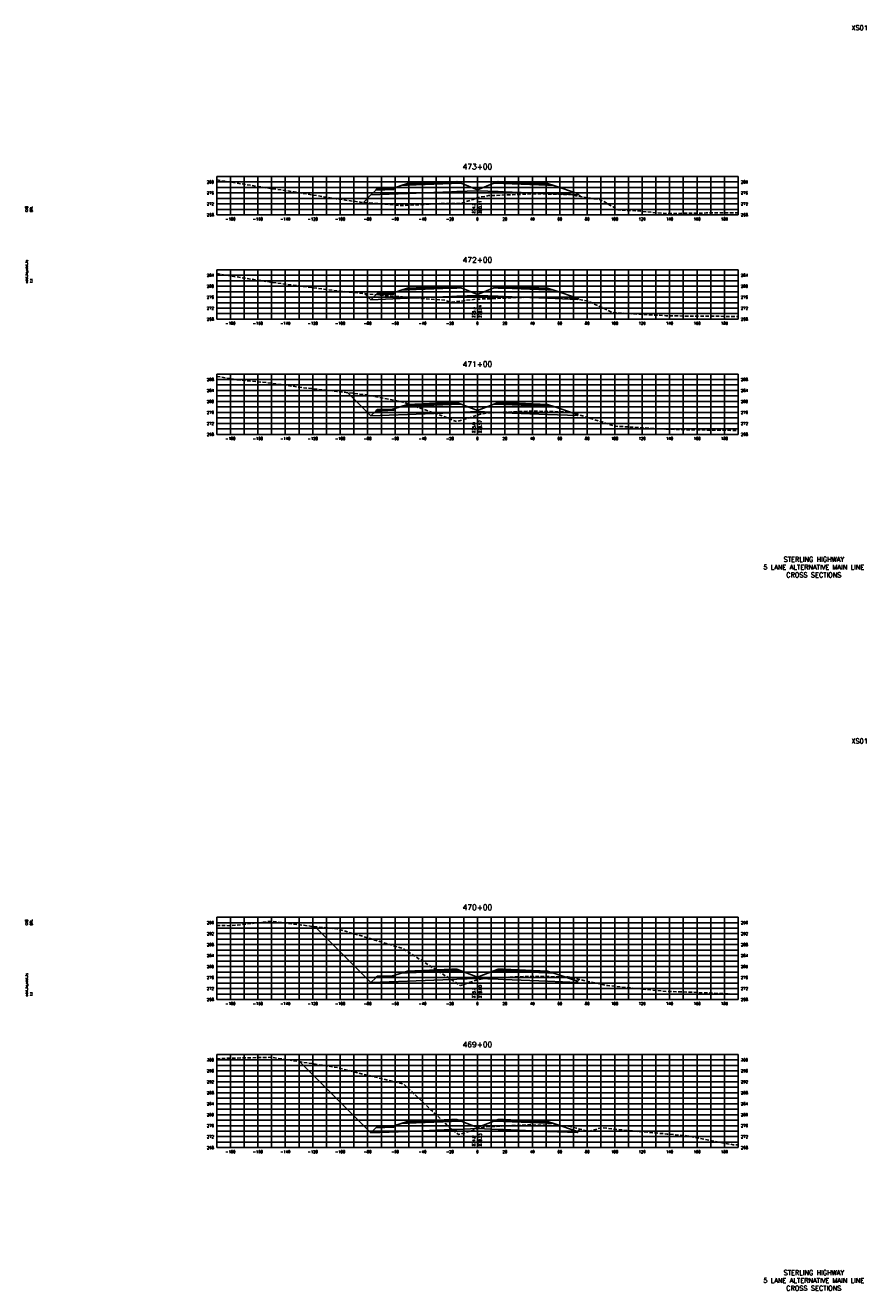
# Model space of a CAD drawing. Extents: x 37 to 10140, y -1968 to 9206.
# Tile 41 of 105: x 8067 to 8680, y 536 to 1458. Entities that reach past the tile are written whole.
import ezdxf
from ezdxf.enums import TextEntityAlignment as Align

# ---------------------------------------------------------------- set-up
doc = ezdxf.new("R2010")
doc.units = 0
doc.header["$LTSCALE"] = 20
doc.header["$MEASUREMENT"] = 0
doc.linetypes.add('HIDDEN_050%', pattern=[0.1875, 0.125, -0.0625])
for name, color, linetype in [('S-AT-TXT175', 6, 'Continuous'), ('S-AT-TXT80', 1, 'Continuous'), ('XDATUM', 3, 'Continuous'), ('XEG', 1, 'HIDDEN_050%'), ('XFG', 2, 'Continuous'), ('XGRID', 251, 'Continuous'), ('XGRIDT', 2, 'Continuous'), ('XREF-BORDER', 7, 'Continuous')]:
    doc.layers.add(name, color=color, linetype=linetype)
doc.styles.add('L100', font='simplex.shx', dxfattribs={"height": 2})
doc.styles.add('L175', font='ROMANSM.shx', dxfattribs={"height": 3.5})
doc.styles.add('L80', font='ROMANSM.shx', dxfattribs={"height": 1.6})

# ---------------------------------------------------------------- blocks, each defined once
blk = doc.blocks.new('03025_00_att1')
at = {"layer": 'S-AT-TXT175', "style": 'L175'}
for tag, p in [('NUM', (32.402, 20.822)), ('LINE1', (30.64, 1.444)), ('LINE2', (30.64, 1.161)), ('LINE3', (30.64, 0.877))]:
    blk.add_attdef(tag, text='', height=0.175, dxfattribs=at).set_placement(p, align=Align.CENTER)
at = {"layer": 'S-AT-TXT80', "style": 'L80'}
for tag, p in [('DESIGNED', (2.094, 14.201)), ('CHECKED', (2.265, 14.201)), ('DRAFTED', (2.436, 14.201)), ('PCTB', (2.094, 11.605)), ('PSCALE', (2.265, 11.605)), ('PVIEW', (2.436, 11.605))]:
    blk.add_attdef(tag, p, '', height=0.08, rotation=90, dxfattribs=at)

msp = doc.modelspace()

# ---------------------------------------------------------------- linework, layer by layer
at = {"layer": 'XDATUM', "flags": 128}
for points in [[(8312.97, 1329.1), (8318.41, 1334.54), (8345, 1335.6), (8377, 1336.88), (8381, 1337.04), (8396, 1337.64), (8411, 1337.04), (8415, 1336.88), (8447, 1335.6), (8469, 1334.72), (8469, 1335.61), (8471.28, 1333.33)], [(8314.04, 1262.57), (8318.41, 1258.2), (8345, 1259.26), (8377, 1260.54), (8381, 1260.7), (8396, 1261.3), (8411, 1260.7), (8415, 1260.54), (8447, 1259.26), (8469, 1258.38), (8469, 1259.27), (8469.82, 1258.45)], [(8301.47, 1190.4), (8318.41, 1173.46), (8345, 1174.52), (8377, 1175.8), (8381, 1175.96), (8396, 1176.56), (8411, 1175.96), (8415, 1175.8), (8447, 1174.52), (8469, 1173.64), (8469, 1174.53), (8469.03, 1174.55)], [(8277.61, 801.11), (8318.41, 760.31), (8345, 761.38), (8377, 762.66), (8381, 762.82), (8396, 763.42), (8411, 762.82), (8415, 762.66), (8447, 761.38), (8469, 760.5), (8469, 761.38), (8470.18, 762.56)], [(8266.54, 702.64), (8318.41, 650.77), (8345, 651.83), (8377, 653.11), (8381, 653.27), (8396, 653.87), (8411, 653.27), (8415, 653.11), (8447, 651.83), (8469, 650.95), (8469, 651.84), (8470.68, 653.52)]]:
    msp.add_lwpolyline(points, dxfattribs=at)
at = {"layer": 'XEG', "flags": 128}
for points in [[(8206, 1345.54), (8227.75, 1342.03), (8245.02, 1339.32), (8262.4, 1336.78), (8293.03, 1331.71), (8310.55, 1329.3), (8341.03, 1326.74), (8370.7, 1328.41), (8383.93, 1328.31), (8392.8, 1331.25), (8396, 1332.4), (8396.83, 1332.69), (8401.94, 1333.63), (8404.35, 1334.04), (8413.05, 1334.39), (8436.6, 1335.35), (8444.31, 1335.24), (8463.84, 1334.84), (8466.59, 1334.29), (8467.79, 1333.98), (8472.48, 1333.11), (8485.56, 1331.02), (8494.93, 1325.82), (8498.49, 1323.59), (8509.58, 1323.12), (8533.05, 1321), (8562.76, 1321.4), (8581.05, 1321.47), (8586, 1321.53)], [(8206, 1277.16), (8218.56, 1275.12), (8245.32, 1270.99), (8266.71, 1268.1), (8293.33, 1264.71), (8314.32, 1262.54), (8332.4, 1260.92), (8341.33, 1260.22), (8372.71, 1257.76), (8376.62, 1256.26), (8387.08, 1257.52), (8387.52, 1257.73), (8393.1, 1258.32), (8395.11, 1258.55), (8395.34, 1258.55), (8396, 1258.58), (8403.09, 1258.82), (8419.89, 1259.53), (8435.78, 1260.15), (8441.52, 1260), (8463.06, 1259.66), (8466.86, 1259.1), (8467.87, 1258.84), (8476.76, 1257.04), (8493.28, 1249.45), (8495.87, 1248.55), (8501.15, 1248.32), (8533.35, 1246.52), (8555.6, 1246.11), (8581.35, 1246.03), (8586, 1246.04)], [(8206, 1202.31), (8220.39, 1199.88), (8245.63, 1197.34), (8268.25, 1194.13), (8293.63, 1191.28), (8316.11, 1188.76), (8341.63, 1183.58), (8372.15, 1172.87), (8380.82, 1169.27), (8394.46, 1173.48), (8395.88, 1173.92), (8396, 1173.97), (8397.22, 1174.5), (8397.9, 1174.66), (8402.94, 1175.56), (8406.2, 1175.69), (8435.3, 1176.98), (8437.82, 1176.93), (8462.57, 1176.3), (8466.28, 1175.36), (8466.64, 1175.28), (8469.86, 1174.3), (8495.73, 1166.23), (8496.65, 1165.95), (8496.84, 1165.94), (8533.65, 1163.75), (8555.41, 1163.25), (8581.65, 1162.9), (8586, 1162.86)], [(8206, 802), (8216.71, 801.8), (8245.93, 805.06), (8275.32, 801.33), (8293.93, 799.52), (8323.47, 790.71), (8341.94, 785.03), (8379.88, 760.61), (8383.54, 758.1), (8394.23, 761.91), (8394.97, 762.17), (8395.27, 762.27), (8396, 762.4), (8402.27, 763.54), (8402.33, 763.56), (8402.75, 763.58), (8434.5, 764.87), (8435.34, 764.85), (8462.05, 764.46), (8468.06, 763), (8468.33, 762.95), (8469.08, 762.8), (8470.61, 762.47), (8490.7, 758.16), (8496.01, 757.64), (8533.95, 753.84), (8551.73, 753.35), (8581.96, 751.94), (8586, 751.83)], [(8206, 704.74), (8213.03, 705.14), (8246.23, 705.85), (8260.89, 703.52), (8294.23, 698.33), (8308.75, 694.51), (8342.24, 686.45), (8376.42, 653.99), (8382.28, 649.54), (8395.91, 653.67), (8396, 653.7), (8396.58, 653.87), (8397.56, 654.18), (8401.5, 655.02), (8402.03, 655.16), (8430.48, 656.47), (8433.95, 656.63), (8458.73, 655.96), (8461.35, 655.9), (8461.96, 655.79), (8468.19, 654.18), (8476.1, 652.08), (8477.31, 651.83), (8477.65, 651.99), (8486.25, 654.53), (8500.19, 652.99), (8534.25, 649.92), (8548.05, 648.7), (8582.26, 642.09), (8586, 641.95)]]:
    msp.add_lwpolyline(points, dxfattribs=at)
at = {"layer": 'XFG', "flags": 128}
for points in [[(8396, 1338.38), (8384.05, 1343.17), (8381, 1343.04), (8377, 1342.88), (8345, 1341.6), (8340.43, 1341.42), (8335, 1339.61), (8335, 1338.61), (8321.96, 1338.09), (8318.41, 1334.54), (8345, 1335.6), (8377, 1336.88), (8381, 1337.04), (8396, 1337.64), (8396, 1338.38)], [(8335, 1339.61), (8334, 1339.57), (8334, 1339.23), (8324, 1338.83), (8324, 1339.17), (8323, 1339.13), (8321.96, 1338.09), (8335, 1338.61), (8335, 1339.61)], [(8334, 1339.57), (8324, 1339.17), (8324, 1338.83), (8334, 1339.23), (8334, 1339.57)], [(8381, 1343.38), (8377, 1343.22), (8345, 1341.94), (8345, 1342.94), (8340.43, 1341.42), (8345, 1341.6), (8377, 1342.88), (8381, 1343.04), (8384.05, 1343.17), (8381, 1344.38), (8381, 1343.38)], [(8381, 1344.38), (8377, 1344.22), (8345, 1342.94), (8345, 1342.6), (8377, 1343.88), (8381, 1344.04), (8381, 1344.38)], [(8381, 1344.04), (8377, 1343.88), (8345, 1342.6), (8345, 1341.94), (8377, 1343.22), (8381, 1343.38), (8381, 1344.04)], [(8396, 1338.38), (8407.96, 1343.17), (8411, 1343.04), (8415, 1342.88), (8447, 1341.6), (8451.57, 1341.42), (8469, 1335.61), (8469, 1334.72), (8447, 1335.6), (8415, 1336.88), (8411, 1337.04), (8396, 1337.64)], [(8411, 1344.38), (8407.96, 1343.17), (8411, 1343.04), (8415, 1342.88), (8447, 1341.6), (8451.57, 1341.42), (8447, 1342.94), (8447, 1341.94), (8415, 1343.22), (8411, 1343.38), (8411, 1344.38)], [(8411, 1344.38), (8411, 1344.04), (8415, 1343.88), (8447, 1342.6), (8447, 1342.94), (8415, 1344.22), (8411, 1344.38)], [(8411, 1344.04), (8411, 1343.38), (8415, 1343.22), (8447, 1341.94), (8447, 1342.6), (8415, 1343.88), (8411, 1344.04)], [(8318.41, 1334.54), (8318.41, 1334.54), (8312.97, 1329.1)], [(8469, 1335.61), (8469, 1335.61), (8471.28, 1333.33)], [(8396, 1262.04), (8384.05, 1266.82), (8381, 1266.7), (8377, 1266.54), (8345, 1265.26), (8340.43, 1265.08), (8335, 1263.27), (8335, 1262.27), (8321.96, 1261.75), (8318.41, 1258.2), (8345, 1259.26), (8377, 1260.54), (8381, 1260.7), (8396, 1261.3), (8396, 1262.04)], [(8381, 1267.04), (8377, 1266.88), (8345, 1265.6), (8345, 1266.6), (8340.43, 1265.08), (8345, 1265.26), (8377, 1266.54), (8381, 1266.7), (8384.05, 1266.82), (8381, 1268.04), (8381, 1267.04)], [(8381, 1268.04), (8377, 1267.88), (8345, 1266.6), (8345, 1266.26), (8377, 1267.54), (8381, 1267.7), (8381, 1268.04)], [(8381, 1267.7), (8377, 1267.54), (8345, 1266.26), (8345, 1265.6), (8377, 1266.88), (8381, 1267.04), (8381, 1267.7)], [(8396, 1262.04), (8407.96, 1266.82), (8411, 1266.7), (8415, 1266.54), (8447, 1265.26), (8451.57, 1265.08), (8469, 1259.27), (8469, 1258.38), (8447, 1259.26), (8415, 1260.54), (8411, 1260.7), (8396, 1261.3)], [(8411, 1268.04), (8407.96, 1266.82), (8411, 1266.7), (8415, 1266.54), (8447, 1265.26), (8451.57, 1265.08), (8447, 1266.6), (8447, 1265.6), (8415, 1266.88), (8411, 1267.04), (8411, 1268.04)], [(8411, 1268.04), (8411, 1267.7), (8415, 1267.54), (8447, 1266.26), (8447, 1266.6), (8415, 1267.88), (8411, 1268.04)], [(8411, 1267.7), (8411, 1267.04), (8415, 1266.88), (8447, 1265.6), (8447, 1266.26), (8415, 1267.54), (8411, 1267.7)], [(8318.41, 1258.2), (8318.41, 1258.2), (8314.04, 1262.57)], [(8335, 1263.27), (8334, 1263.23), (8334, 1262.89), (8324, 1262.49), (8324, 1262.83), (8323, 1262.79), (8321.96, 1261.75), (8335, 1262.27), (8335, 1263.27)], [(8334, 1263.23), (8324, 1262.83), (8324, 1262.49), (8334, 1262.89), (8334, 1263.23)], [(8469, 1259.27), (8469, 1259.27), (8469.82, 1258.45)], [(8318.41, 1173.46), (8318.41, 1173.46), (8301.47, 1190.4)], [(8396, 1177.3), (8384.05, 1182.08), (8381, 1181.96), (8377, 1181.8), (8345, 1180.52), (8340.43, 1180.34), (8335, 1178.53), (8335, 1177.53), (8321.96, 1177), (8318.41, 1173.46), (8345, 1174.52), (8377, 1175.8), (8381, 1175.96), (8396, 1176.56), (8396, 1177.3)], [(8381, 1182.3), (8377, 1182.14), (8345, 1180.86), (8345, 1181.86), (8340.43, 1180.34), (8345, 1180.52), (8377, 1181.8), (8381, 1181.96), (8384.05, 1182.08), (8381, 1183.3), (8381, 1182.3)], [(8381, 1183.3), (8377, 1183.14), (8345, 1181.86), (8345, 1181.52), (8377, 1182.8), (8381, 1182.96), (8381, 1183.3)], [(8381, 1182.96), (8377, 1182.8), (8345, 1181.52), (8345, 1180.86), (8377, 1182.14), (8381, 1182.3), (8381, 1182.96)], [(8396, 1177.3), (8407.96, 1182.08), (8411, 1181.96), (8415, 1181.8), (8447, 1180.52), (8451.57, 1180.34), (8469, 1174.53), (8469, 1173.64), (8447, 1174.52), (8415, 1175.8), (8411, 1175.96), (8396, 1176.56)], [(8411, 1183.3), (8407.96, 1182.08), (8411, 1181.96), (8415, 1181.8), (8447, 1180.52), (8451.57, 1180.34), (8447, 1181.86), (8447, 1180.86), (8415, 1182.14), (8411, 1182.3), (8411, 1183.3)], [(8411, 1183.3), (8411, 1182.96), (8415, 1182.8), (8447, 1181.52), (8447, 1181.86), (8415, 1183.14), (8411, 1183.3)], [(8411, 1182.96), (8411, 1182.3), (8415, 1182.14), (8447, 1180.86), (8447, 1181.52), (8415, 1182.8), (8411, 1182.96)], [(8335, 1178.53), (8334, 1178.49), (8334, 1178.15), (8324, 1177.75), (8324, 1178.09), (8323, 1178.05), (8321.96, 1177), (8335, 1177.53), (8335, 1178.53)], [(8334, 1178.49), (8324, 1178.09), (8324, 1177.75), (8334, 1178.15), (8334, 1178.49)], [(8469, 1174.53), (8469, 1174.53), (8469.03, 1174.55)], [(8318.41, 760.31), (8318.41, 760.31), (8277.61, 801.11)], [(8396, 764.16), (8384.05, 768.94), (8381, 768.82), (8377, 768.66), (8345, 767.38), (8340.43, 767.19), (8335, 765.38), (8335, 764.38), (8321.96, 763.86), (8318.41, 760.31), (8345, 761.38), (8377, 762.66), (8381, 762.82), (8396, 763.42), (8396, 764.16)], [(8381, 769.16), (8377, 769), (8345, 767.72), (8345, 768.72), (8340.43, 767.19), (8345, 767.38), (8377, 768.66), (8381, 768.82), (8384.05, 768.94), (8381, 770.16), (8381, 769.16)], [(8381, 770.16), (8377, 770), (8345, 768.72), (8345, 768.38), (8377, 769.66), (8381, 769.82), (8381, 770.16)], [(8381, 769.82), (8377, 769.66), (8345, 768.38), (8345, 767.72), (8377, 769), (8381, 769.16), (8381, 769.82)], [(8396, 764.16), (8407.96, 768.94), (8411, 768.82), (8415, 768.66), (8447, 767.38), (8451.57, 767.19), (8469, 761.38), (8469, 760.5), (8447, 761.38), (8415, 762.66), (8411, 762.82), (8396, 763.42)], [(8411, 770.16), (8407.96, 768.94), (8411, 768.82), (8415, 768.66), (8447, 767.38), (8451.57, 767.19), (8447, 768.72), (8447, 767.72), (8415, 769), (8411, 769.16), (8411, 770.16)], [(8411, 770.16), (8411, 769.82), (8415, 769.66), (8447, 768.38), (8447, 768.72), (8415, 770), (8411, 770.16)], [(8411, 769.82), (8411, 769.16), (8415, 769), (8447, 767.72), (8447, 768.38), (8415, 769.66), (8411, 769.82)], [(8335, 765.38), (8334, 765.34), (8334, 765), (8324, 764.6), (8324, 764.94), (8323, 764.9), (8321.96, 763.86), (8335, 764.38), (8335, 765.38)], [(8334, 765.34), (8324, 764.94), (8324, 764.6), (8334, 765), (8334, 765.34)], [(8469, 761.38), (8469, 761.38), (8470.18, 762.56)], [(8318.41, 650.77), (8318.41, 650.77), (8266.54, 702.64)], [(8396, 654.61), (8384.05, 659.4), (8381, 659.27), (8377, 659.11), (8345, 657.83), (8340.43, 657.65), (8335, 655.84), (8335, 654.84), (8321.96, 654.32), (8318.41, 650.77), (8345, 651.83), (8377, 653.11), (8381, 653.27), (8396, 653.87), (8396, 654.61)], [(8335, 655.84), (8334, 655.8), (8334, 655.46), (8324, 655.06), (8324, 655.4), (8323, 655.36), (8321.96, 654.32), (8335, 654.84), (8335, 655.84)], [(8334, 655.8), (8324, 655.4), (8324, 655.06), (8334, 655.46), (8334, 655.8)], [(8381, 659.61), (8377, 659.45), (8345, 658.17), (8345, 659.17), (8340.43, 657.65), (8345, 657.83), (8377, 659.11), (8381, 659.27), (8384.05, 659.4), (8381, 660.61), (8381, 659.61)], [(8381, 660.61), (8377, 660.45), (8345, 659.17), (8345, 658.83), (8377, 660.11), (8381, 660.27), (8381, 660.61)], [(8381, 660.27), (8377, 660.11), (8345, 658.83), (8345, 658.17), (8377, 659.45), (8381, 659.61), (8381, 660.27)], [(8396, 654.61), (8407.96, 659.4), (8411, 659.27), (8415, 659.11), (8447, 657.83), (8451.57, 657.65), (8469, 651.84), (8469, 650.95), (8447, 651.83), (8415, 653.11), (8411, 653.27), (8396, 653.87)], [(8411, 660.61), (8407.96, 659.4), (8411, 659.27), (8415, 659.11), (8447, 657.83), (8451.57, 657.65), (8447, 659.17), (8447, 658.17), (8415, 659.45), (8411, 659.61), (8411, 660.61)], [(8411, 660.61), (8411, 660.27), (8415, 660.11), (8447, 658.83), (8447, 659.17), (8415, 660.45), (8411, 660.61)], [(8411, 660.27), (8411, 659.61), (8415, 659.45), (8447, 658.17), (8447, 658.83), (8415, 660.11), (8411, 660.27)], [(8469, 651.84), (8469, 651.84), (8470.68, 653.52)]]:
    msp.add_lwpolyline(points, dxfattribs=at)
at = {"layer": 'XGRID'}
for p, q in [((8206, 1320), (8206, 1348)), ((8206, 1348), (8586, 1348)), ((8216, 1320), (8216, 1348)), ((8226, 1320), (8226, 1348)), ((8236, 1320), (8236, 1348)), ((8246, 1320), (8246, 1348)), ((8256, 1320), (8256, 1348)), ((8266, 1320), (8266, 1348)), ((8276, 1320), (8276, 1348)), ((8286, 1320), (8286, 1348)), ((8296, 1320), (8296, 1348)), ((8306, 1320), (8306, 1348)), ((8316, 1320), (8316, 1348)), ((8326, 1320), (8326, 1348)), ((8336, 1320), (8336, 1348)), ((8346, 1320), (8346, 1348)), ((8356, 1320), (8356, 1348)), ((8366, 1320), (8366, 1348)), ((8376, 1320), (8376, 1348)), ((8386, 1320), (8386, 1348)), ((8396, 1320), (8396, 1348)), ((8406, 1320), (8406, 1348)), ((8416, 1320), (8416, 1348)), ((8426, 1320), (8426, 1348)), ((8436, 1320), (8436, 1348)), ((8446, 1320), (8446, 1348)), ((8456, 1320), (8456, 1348)), ((8466, 1320), (8466, 1348)), ((8476, 1320), (8476, 1348)), ((8486, 1320), (8486, 1348)), ((8496, 1320), (8496, 1348)), ((8506, 1320), (8506, 1348)), ((8516, 1320), (8516, 1348)), ((8526, 1320), (8526, 1348)), ((8536, 1320), (8536, 1348)), ((8546, 1320), (8546, 1348)), ((8556, 1320), (8556, 1348)), ((8566, 1320), (8566, 1348)), ((8576, 1320), (8576, 1348)), ((8586, 1320), (8586, 1348)), ((8206, 1344), (8586, 1344)), ((8206, 1340), (8586, 1340)), ((8206, 1336), (8586, 1336)), ((8206, 1332), (8586, 1332)), ((8206, 1328), (8586, 1328)), ((8206, 1324), (8586, 1324)), ((8206, 1320), (8586, 1320)), ((8206, 1244), (8206, 1280)), ((8206, 1280), (8586, 1280)), ((8206, 1276), (8586, 1276)), ((8216, 1244), (8216, 1280)), ((8226, 1244), (8226, 1280)), ((8236, 1244), (8236, 1280)), ((8246, 1244), (8246, 1280)), ((8256, 1244), (8256, 1280)), ((8266, 1244), (8266, 1280)), ((8276, 1244), (8276, 1280)), ((8286, 1244), (8286, 1280)), ((8296, 1244), (8296, 1280)), ((8306, 1244), (8306, 1280)), ((8316, 1244), (8316, 1280)), ((8326, 1244), (8326, 1280)), ((8336, 1244), (8336, 1280)), ((8346, 1244), (8346, 1280)), ((8356, 1244), (8356, 1280)), ((8366, 1244), (8366, 1280)), ((8376, 1244), (8376, 1280)), ((8386, 1244), (8386, 1280)), ((8396, 1244), (8396, 1280)), ((8406, 1244), (8406, 1280)), ((8416, 1244), (8416, 1280)), ((8426, 1244), (8426, 1280)), ((8436, 1244), (8436, 1280)), ((8446, 1244), (8446, 1280)), ((8456, 1244), (8456, 1280)), ((8466, 1244), (8466, 1280)), ((8476, 1244), (8476, 1280)), ((8486, 1244), (8486, 1280)), ((8496, 1244), (8496, 1280)), ((8506, 1244), (8506, 1280)), ((8516, 1244), (8516, 1280)), ((8526, 1244), (8526, 1280)), ((8536, 1244), (8536, 1280)), ((8546, 1244), (8546, 1280)), ((8556, 1244), (8556, 1280)), ((8566, 1244), (8566, 1280)), ((8576, 1244), (8576, 1280)), ((8586, 1244), (8586, 1280)), ((8206, 1272), (8586, 1272)), ((8206, 1268), (8586, 1268)), ((8206, 1264), (8586, 1264)), ((8206, 1260), (8586, 1260)), ((8206, 1256), (8586, 1256)), ((8206, 1252), (8586, 1252)), ((8206, 1248), (8586, 1248)), ((8206, 1244), (8586, 1244)), ((8206, 1160), (8206, 1204)), ((8206, 1204), (8586, 1204)), ((8206, 1200), (8586, 1200)), ((8216, 1160), (8216, 1204)), ((8226, 1160), (8226, 1204)), ((8236, 1160), (8236, 1204)), ((8246, 1160), (8246, 1204)), ((8256, 1160), (8256, 1204)), ((8266, 1160), (8266, 1204)), ((8276, 1160), (8276, 1204)), ((8286, 1160), (8286, 1204)), ((8296, 1160), (8296, 1204)), ((8306, 1160), (8306, 1204)), ((8316, 1160), (8316, 1204)), ((8326, 1160), (8326, 1204)), ((8336, 1160), (8336, 1204)), ((8346, 1160), (8346, 1204)), ((8356, 1160), (8356, 1204)), ((8366, 1160), (8366, 1204)), ((8376, 1160), (8376, 1204)), ((8386, 1160), (8386, 1204)), ((8396, 1160), (8396, 1204)), ((8406, 1160), (8406, 1204)), ((8416, 1160), (8416, 1204)), ((8426, 1160), (8426, 1204)), ((8436, 1160), (8436, 1204)), ((8446, 1160), (8446, 1204)), ((8456, 1160), (8456, 1204)), ((8466, 1160), (8466, 1204)), ((8476, 1160), (8476, 1204)), ((8486, 1160), (8486, 1204)), ((8496, 1160), (8496, 1204)), ((8506, 1160), (8506, 1204)), ((8516, 1160), (8516, 1204)), ((8526, 1160), (8526, 1204)), ((8536, 1160), (8536, 1204)), ((8546, 1160), (8546, 1204)), ((8556, 1160), (8556, 1204)), ((8566, 1160), (8566, 1204)), ((8576, 1160), (8576, 1204)), ((8586, 1160), (8586, 1204)), ((8206, 1196), (8586, 1196)), ((8206, 1192), (8586, 1192)), ((8206, 1188), (8586, 1188)), ((8206, 1184), (8586, 1184)), ((8206, 1180), (8586, 1180)), ((8206, 1176), (8586, 1176)), ((8206, 1172), (8586, 1172)), ((8206, 1168), (8586, 1168)), ((8206, 1164), (8586, 1164)), ((8206, 1160), (8586, 1160)), ((8206, 748), (8206, 808)), ((8206, 808), (8586, 808)), ((8206, 804), (8586, 804)), ((8216, 748), (8216, 808)), ((8226, 748), (8226, 808)), ((8236, 748), (8236, 808)), ((8246, 748), (8246, 808)), ((8256, 748), (8256, 808)), ((8266, 748), (8266, 808)), ((8276, 748), (8276, 808)), ((8286, 748), (8286, 808)), ((8296, 748), (8296, 808)), ((8306, 748), (8306, 808)), ((8316, 748), (8316, 808)), ((8326, 748), (8326, 808)), ((8336, 748), (8336, 808)), ((8346, 748), (8346, 808)), ((8356, 748), (8356, 808)), ((8366, 748), (8366, 808)), ((8376, 748), (8376, 808)), ((8386, 748), (8386, 808)), ((8396, 748), (8396, 808)), ((8406, 748), (8406, 808)), ((8416, 748), (8416, 808)), ((8426, 748), (8426, 808)), ((8436, 748), (8436, 808)), ((8446, 748), (8446, 808)), ((8456, 748), (8456, 808)), ((8466, 748), (8466, 808)), ((8476, 748), (8476, 808)), ((8486, 748), (8486, 808)), ((8496, 748), (8496, 808)), ((8506, 748), (8506, 808)), ((8516, 748), (8516, 808)), ((8526, 748), (8526, 808)), ((8536, 748), (8536, 808)), ((8546, 748), (8546, 808)), ((8556, 748), (8556, 808)), ((8566, 748), (8566, 808)), ((8576, 748), (8576, 808)), ((8586, 748), (8586, 808)), ((8206, 800), (8586, 800)), ((8206, 796), (8586, 796)), ((8206, 792), (8586, 792)), ((8206, 788), (8586, 788)), ((8206, 784), (8586, 784)), ((8206, 780), (8586, 780)), ((8206, 776), (8586, 776)), ((8206, 772), (8586, 772)), ((8206, 768), (8586, 768)), ((8206, 764), (8586, 764)), ((8206, 760), (8586, 760)), ((8206, 756), (8586, 756)), ((8206, 752), (8586, 752)), ((8206, 748), (8586, 748)), ((8206, 640), (8206, 708)), ((8206, 708), (8586, 708)), ((8206, 704), (8586, 704)), ((8216, 640), (8216, 708)), ((8226, 640), (8226, 708)), ((8236, 640), (8236, 708)), ((8246, 640), (8246, 708)), ((8256, 640), (8256, 708)), ((8266, 640), (8266, 708)), ((8276, 640), (8276, 708)), ((8286, 640), (8286, 708)), ((8296, 640), (8296, 708)), ((8306, 640), (8306, 708)), ((8316, 640), (8316, 708)), ((8326, 640), (8326, 708)), ((8336, 640), (8336, 708)), ((8346, 640), (8346, 708)), ((8356, 640), (8356, 708)), ((8366, 640), (8366, 708)), ((8376, 640), (8376, 708)), ((8386, 640), (8386, 708)), ((8396, 640), (8396, 708)), ((8406, 640), (8406, 708)), ((8416, 640), (8416, 708)), ((8426, 640), (8426, 708)), ((8436, 640), (8436, 708)), ((8446, 640), (8446, 708)), ((8456, 640), (8456, 708)), ((8466, 640), (8466, 708)), ((8476, 640), (8476, 708)), ((8486, 640), (8486, 708)), ((8496, 640), (8496, 708)), ((8506, 640), (8506, 708)), ((8516, 640), (8516, 708)), ((8526, 640), (8526, 708)), ((8536, 640), (8536, 708)), ((8546, 640), (8546, 708)), ((8556, 640), (8556, 708)), ((8566, 640), (8566, 708)), ((8576, 640), (8576, 708)), ((8586, 640), (8586, 708)), ((8206, 700), (8586, 700)), ((8206, 696), (8586, 696)), ((8206, 692), (8586, 692)), ((8206, 688), (8586, 688)), ((8206, 684), (8586, 684)), ((8206, 680), (8586, 680)), ((8206, 676), (8586, 676)), ((8206, 672), (8586, 672)), ((8206, 668), (8586, 668)), ((8206, 664), (8586, 664)), ((8206, 660), (8586, 660)), ((8206, 656), (8586, 656)), ((8206, 652), (8586, 652)), ((8206, 648), (8586, 648)), ((8206, 644), (8586, 644)), ((8206, 640), (8586, 640))]:
    msp.add_line(p, q, dxfattribs=at)

# ---------------------------------------------------------------- block references
at = {"layer": 'XREF-BORDER'}
ref = msp.add_blockref('03025_00_att1', (8026.45, 1038.23), dxfattribs=dict(at, xscale=20, yscale=20, zscale=20))
ref.add_attrib('LINE1', 'STERLING HIGHWAY', dxfattribs={"layer": 'S-AT-TXT175', "height": 3.5, "style": 'L175'}).set_placement((8641.07, 1067.1), align=Align.CENTER)
ref.add_attrib('LINE2', '5 LANE ALTERNATIVE MAIN LINE', dxfattribs={"layer": 'S-AT-TXT175', "height": 3.5, "style": 'L175'}).set_placement((8641.07, 1061.44), align=Align.CENTER)
ref.add_attrib('LINE3', 'CROSS SECTIONS', dxfattribs={"layer": 'S-AT-TXT175', "height": 3.5, "style": 'L175'}).set_placement((8641.07, 1055.77), align=Align.CENTER)
ref.add_attrib('NUM', 'XS01', dxfattribs={"layer": 'S-AT-TXT175', "height": 3.5, "style": 'L175'}).set_placement((8674.49, 1454.66), align=Align.CENTER)
ref.add_attrib('DESIGNED', 'CAB', (8068.33, 1322.25), dxfattribs={"layer": 'S-AT-TXT80', "height": 1.6, "rotation": 90, "style": 'L80'})
ref.add_attrib('CHECKED', 'DRL', (8071.74, 1322.25), dxfattribs={"layer": 'S-AT-TXT80', "height": 1.6, "rotation": 90, "style": 'L80'})
ref.add_attrib('PCTB', 'adot_hs,adot_fs', (8068.33, 1270.32), dxfattribs={"layer": 'S-AT-TXT80', "height": 1.6, "rotation": 90, "style": 'L80'})
ref.add_attrib('PSCALE', '1:1', (8071.74, 1270.32), dxfattribs={"layer": 'S-AT-TXT80', "height": 1.6, "rotation": 90, "style": 'L80'})
ref = msp.add_blockref('03025_00_att1', (8026.45, 518.23), dxfattribs=dict(at, xscale=20, yscale=20, zscale=20))
ref.add_attrib('LINE1', 'STERLING HIGHWAY', dxfattribs={"layer": 'S-AT-TXT175', "height": 3.5, "style": 'L175'}).set_placement((8641.07, 547.1), align=Align.CENTER)
ref.add_attrib('LINE2', '5 LANE ALTERNATIVE MAIN LINE', dxfattribs={"layer": 'S-AT-TXT175', "height": 3.5, "style": 'L175'}).set_placement((8641.07, 541.44), align=Align.CENTER)
ref.add_attrib('LINE3', 'CROSS SECTIONS', dxfattribs={"layer": 'S-AT-TXT175', "height": 3.5, "style": 'L175'}).set_placement((8641.07, 535.77), align=Align.CENTER)
ref.add_attrib('NUM', 'XS01', dxfattribs={"layer": 'S-AT-TXT175', "height": 3.5, "style": 'L175'}).set_placement((8674.49, 934.66), align=Align.CENTER)
ref.add_attrib('DESIGNED', 'CAB', (8068.33, 802.25), dxfattribs={"layer": 'S-AT-TXT80', "height": 1.6, "rotation": 90, "style": 'L80'})
ref.add_attrib('CHECKED', 'DRL', (8071.74, 802.25), dxfattribs={"layer": 'S-AT-TXT80', "height": 1.6, "rotation": 90, "style": 'L80'})
ref.add_attrib('PCTB', 'adot_hs,adot_fs', (8068.33, 750.32), dxfattribs={"layer": 'S-AT-TXT80', "height": 1.6, "rotation": 90, "style": 'L80'})
ref.add_attrib('PSCALE', '1:1', (8071.74, 750.32), dxfattribs={"layer": 'S-AT-TXT80', "height": 1.6, "rotation": 90, "style": 'L80'})

# ---------------------------------------------------------------- texts
at = {"layer": 'XGRIDT', "style": 'L100'}
for s, p in [('473+00', (8396, 1352)), ('472+00', (8396, 1284)), ('471+00', (8396, 1208)), ('470+00', (8396, 812)), ('469+00', (8396, 712))]:
    msp.add_text(s, height=4, dxfattribs=at).set_placement(p, align=Align.BOTTOM_CENTER)
for s, p in [('280', (8204, 1344)), ('276', (8204, 1336)), ('272', (8204, 1328)), ('268', (8204, 1320)), ('284', (8204, 1276)), ('280', (8204, 1268)), ('276', (8204, 1260)), ('272', (8204, 1252)), ('268', (8204, 1244)), ('288', (8204, 1200)), ('284', (8204, 1192)), ('280', (8204, 1184)), ('276', (8204, 1176)), ('272', (8204, 1168)), ('268', (8204, 1160)), ('296', (8204, 804)), ('292', (8204, 796)), ('288', (8204, 788)), ('284', (8204, 780)), ('280', (8204, 772)), ('276', (8204, 764)), ('272', (8204, 756)), ('268', (8204, 748)), ('300', (8204, 704)), ('296', (8204, 696)), ('292', (8204, 688)), ('288', (8204, 680)), ('284', (8204, 672)), ('280', (8204, 664)), ('276', (8204, 656)), ('272', (8204, 648)), ('268', (8204, 640))]:
    msp.add_text(s, height=2, dxfattribs=at).set_placement(p, align=Align.MIDDLE_RIGHT)
for s, p in [('280', (8588, 1344)), ('276', (8588, 1336)), ('272', (8588, 1328)), ('268', (8588, 1320)), ('284', (8588, 1276)), ('280', (8588, 1268)), ('276', (8588, 1260)), ('272', (8588, 1252)), ('268', (8588, 1244)), ('288', (8588, 1200)), ('284', (8588, 1192)), ('280', (8588, 1184)), ('276', (8588, 1176)), ('272', (8588, 1168)), ('268', (8588, 1160)), ('296', (8588, 804)), ('292', (8588, 796)), ('288', (8588, 788)), ('284', (8588, 780)), ('280', (8588, 772)), ('276', (8588, 764)), ('272', (8588, 756)), ('268', (8588, 748)), ('300', (8588, 704)), ('296', (8588, 696)), ('292', (8588, 688)), ('288', (8588, 680)), ('284', (8588, 672)), ('280', (8588, 664)), ('276', (8588, 656)), ('272', (8588, 648)), ('268', (8588, 640))]:
    msp.add_text(s, height=2, dxfattribs=at).set_placement(p, align=Align.MIDDLE_LEFT)
for s, p in [('280.11', (8397, 1321)), ('279.94', (8397, 1245)), ('279.57', (8397, 1161)), ('279.00', (8397, 749)), ('278.23', (8397, 641))]:
    msp.add_text(s, height=2, rotation=90, dxfattribs=at).set_placement(p, align=Align.TOP_LEFT)
for s, p in [('274.2', (8395, 1321)), ('275.3', (8395, 1245)), ('275.0', (8395, 1161)), ('275.2', (8395, 749)), ('274.8', (8395, 641))]:
    msp.add_text(s, height=2, rotation=90, dxfattribs=at).set_placement(p, align=Align.BOTTOM_LEFT)
for s, p in [('-180', (8216, 1318)), ('-160', (8236, 1318)), ('-140', (8256, 1318)), ('-120', (8276, 1318)), ('-100', (8296, 1318)), ('-80', (8316, 1318)), ('-60', (8336, 1318)), ('-40', (8356, 1318)), ('-20', (8376, 1318)), ('0', (8396, 1318)), ('20', (8416, 1318)), ('40', (8436, 1318)), ('60', (8456, 1318)), ('80', (8476, 1318)), ('100', (8496, 1318)), ('120', (8516, 1318)), ('140', (8536, 1318)), ('160', (8556, 1318)), ('180', (8576, 1318)), ('-180', (8216, 1242)), ('-160', (8236, 1242)), ('-140', (8256, 1242)), ('-120', (8276, 1242)), ('-100', (8296, 1242)), ('-80', (8316, 1242)), ('-60', (8336, 1242)), ('-40', (8356, 1242)), ('-20', (8376, 1242)), ('0', (8396, 1242)), ('20', (8416, 1242)), ('40', (8436, 1242)), ('60', (8456, 1242)), ('80', (8476, 1242)), ('100', (8496, 1242)), ('120', (8516, 1242)), ('140', (8536, 1242)), ('160', (8556, 1242)), ('180', (8576, 1242)), ('-180', (8216, 1158)), ('-160', (8236, 1158)), ('-140', (8256, 1158)), ('-120', (8276, 1158)), ('-100', (8296, 1158)), ('-80', (8316, 1158)), ('-60', (8336, 1158)), ('-40', (8356, 1158)), ('-20', (8376, 1158)), ('0', (8396, 1158)), ('20', (8416, 1158)), ('40', (8436, 1158)), ('60', (8456, 1158)), ('80', (8476, 1158)), ('100', (8496, 1158)), ('120', (8516, 1158)), ('140', (8536, 1158)), ('160', (8556, 1158)), ('180', (8576, 1158)), ('-180', (8216, 746)), ('-160', (8236, 746)), ('-140', (8256, 746)), ('-120', (8276, 746)), ('-100', (8296, 746)), ('-80', (8316, 746)), ('-60', (8336, 746)), ('-40', (8356, 746)), ('-20', (8376, 746)), ('0', (8396, 746)), ('20', (8416, 746)), ('40', (8436, 746)), ('60', (8456, 746)), ('80', (8476, 746)), ('100', (8496, 746)), ('120', (8516, 746)), ('140', (8536, 746)), ('160', (8556, 746)), ('180', (8576, 746)), ('-180', (8216, 638)), ('-160', (8236, 638)), ('-140', (8256, 638)), ('-120', (8276, 638)), ('-100', (8296, 638)), ('-80', (8316, 638)), ('-60', (8336, 638)), ('-40', (8356, 638)), ('-20', (8376, 638)), ('0', (8396, 638)), ('20', (8416, 638)), ('40', (8436, 638)), ('60', (8456, 638)), ('80', (8476, 638)), ('100', (8496, 638)), ('120', (8516, 638)), ('140', (8536, 638)), ('160', (8556, 638)), ('180', (8576, 638))]:
    msp.add_text(s, height=2, dxfattribs=at).set_placement(p, align=Align.TOP_CENTER)

doc.saveas('drawing.dxf')
